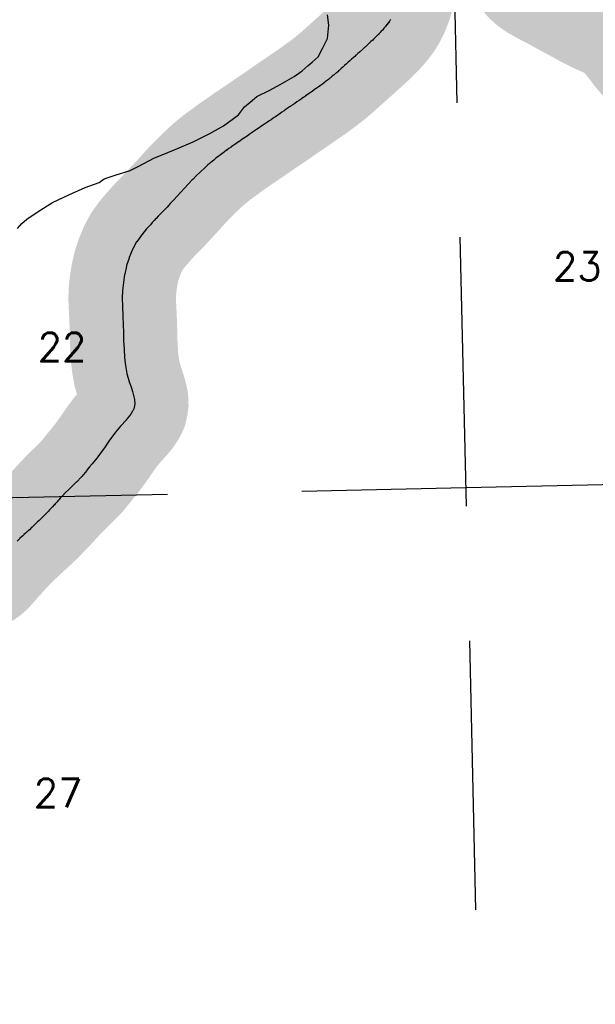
# Model space of a CAD drawing. Header units: feet. Extents: x 18803 to 104580, y -6601 to 116448.
# Tile 49 of 102: x 35959 to 41313, y 89604 to 98752. Entities that reach past the tile are written whole.
import ezdxf

# ---------------------------------------------------------------- set-up
doc = ezdxf.new("R2010")
doc.units = ezdxf.units.FT
doc.header["$LTSCALE"] = 100
doc.header["$MEASUREMENT"] = 0
doc.linetypes.add('DASHED', pattern=[0.75, 0.5, -0.25])
for name, color, linetype in [('ELPC BOLD TITLE SHEET', 3, 'Continuous'), ('ELPC-XIST', 6, 'Continuous'), ('ELRGOV-SECTION', 253, 'DASHED'), ('ET-SEC NUMBS', 253, 'Continuous'), ('SL-VICINITY MAP', 2, 'Continuous')]:
    doc.layers.add(name, color=color, linetype=linetype)
doc.styles.add('L2640', font='simplex.shx', dxfattribs={"height": 264})

msp = doc.modelspace()

# ---------------------------------------------------------------- linework, layer by layer
at = {"layer": 'ELPC BOLD TITLE SHEET', "const_width": 1000}
for points in [[(39546.06280701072, 99299.01790855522), (39539.08833836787, 99250.57347373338), (39536.21169286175, 99228.22060554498), (39536.21133930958, 99228.21785906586), (39531.57762572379, 99192.23231943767), (39531.53385134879, 99191.90564847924), (39526.51116629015, 99155.83480198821), (39525.54770996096, 99148.44157954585), (39525.47444907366, 99147.8321481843), (39520.49793163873, 99102.64433400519), (39520.38918956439, 99101.70239746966), (39520.38660165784, 99101.67975302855), (39520.38399812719, 99101.65712037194), (39518.33084391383, 99083.63261411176), (39518.32862485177, 99083.6129635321), (39518.32639476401, 99083.593329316), (39516.37358234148, 99066.24990272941), (39515.65344667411, 99059.51219888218), (39514.59690989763, 99049.98476519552), (39514.57329313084, 99049.77839213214), (39512.64631736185, 99033.44581173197), (39512.54395391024, 99032.66784451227), (39510.35767755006, 99017.61289871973), (39510.05850301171, 99015.98883196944), (39509.95779090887, 99015.4682311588), (39506.56287175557, 98998.72206832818), (39506.4254219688, 98998.08070553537), (39502.61878674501, 98981.2329543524), (39502.46612407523, 98980.59009203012), (39500.69812511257, 98973.49129881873), (39497.88609017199, 98963.32952219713), (39497.81700875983, 98963.08381337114), (39487.99008908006, 98928.67413620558), (39487.80509609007, 98928.09985654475), (39487.55479005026, 98927.35376344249), (39471.07490463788, 98880.12749040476), (39467.02200391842, 98869.54861431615), (39466.6921466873, 98868.72075161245), (39458.36397622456, 98848.60154342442), (39458.08039269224, 98847.93661002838), (39452.49136468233, 98835.20928758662), (39449.41608538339, 98828.61222145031), (39449.28395800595, 98828.33203787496), (39440.65508692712, 98810.24262098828), (39440.34501921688, 98809.60884630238), (39432.17470606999, 98793.3196874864), (39431.95971785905, 98792.89782566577), (39429.50210217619, 98788.15067699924), (39424.30727719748, 98779.27203531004), (39424.30054084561, 98779.26052682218), (39416.88509125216, 98766.59716855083), (39416.66191162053, 98766.22110298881), (39408.97199083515, 98753.43419171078), (39408.67711254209, 98752.95207953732), (39402.13899937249, 98742.44027749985), (39399.5934319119, 98738.7800694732), (39399.30124606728, 98738.36584770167), (39388.40747545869, 98723.13822829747), (39387.76471443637, 98722.2665735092), (39375.47921489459, 98706.09894665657), (39375.27147561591, 98705.8280813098), (39368.50876989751, 98697.09138927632), (39361.86616143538, 98689.02699074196), (39361.6394359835, 98688.7542945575), (39347.37138681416, 98671.75246352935), (39346.88324589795, 98671.18208348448), (39333.57600879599, 98655.93373303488), (39333.44538247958, 98655.7848024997), (39330.71850989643, 98652.69139084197), (39322.62758295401, 98643.99764287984), (39313.00593452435, 98633.47123356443), (39312.59272037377, 98633.02603493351), (39303.05393442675, 98622.90494873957), (39302.89734389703, 98622.73974359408), (39292.56215705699, 98611.89794434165), (39292.14024839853, 98611.46195859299), (39291.0769738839, 98610.37958972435), (39281.66352006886, 98601.20535669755), (39281.64706516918, 98601.18929272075), (39281.63066957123, 98601.17330470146), (39271.84308348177, 98591.61280501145), (39261.99663952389, 98581.91468517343), (39261.91026654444, 98581.82986551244), (39250.97492719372, 98571.1230251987), (39250.89824895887, 98571.0481456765), (39250.5307282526, 98570.69018559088), (39239.05063834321, 98559.74143565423), (39238.97358926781, 98559.66814430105), (39226.44150746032, 98547.7783473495), (39213.42136947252, 98535.3270439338), (39213.19009837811, 98535.10761151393), (39210.44878061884, 98532.52703005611), (39200.05727271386, 98523.05285821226), (39200.01508836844, 98523.01445260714), (39187.0545260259, 98511.23167559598), (39187.0235572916, 98511.20355089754), (39174.19231668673, 98499.56299753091), (39174.06847197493, 98499.45112290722), (39170.56991962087, 98496.3041662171), (39170.56065724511, 98496.29583202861), (39161.15242449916, 98487.8277021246), (39161.09714105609, 98487.77803778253), (39147.89846418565, 98475.94353629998), (39147.66549859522, 98475.73632524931), (39134.0325317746, 98463.70797487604), (39134.00350030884, 98463.68228341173), (39133.97454879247, 98463.65671381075), (39128.91212808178, 98459.17213067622), (39128.81373704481, 98459.08467619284), (39120.05648140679, 98451.27439665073), (39119.99830150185, 98451.22261173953), (39105.45262098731, 98438.30162261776), (39090.70769720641, 98424.95001111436), (39090.51251040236, 98424.77444982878), (39086.4328805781, 98421.12956202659), (39086.41410740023, 98421.11277851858), (39075.39527431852, 98411.25538560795), (39060.51010835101, 98397.72038697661), (39060.27333193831, 98397.50683232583), (39045.26268454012, 98384.07819463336), (39045.24540394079, 98384.06270794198), (39045.2282364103, 98384.04734067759), (39044.78156443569, 98383.64676559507), (39029.70068643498, 98370.22507170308), (39029.66959424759, 98370.19731108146), (39029.63801216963, 98370.16917321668), (39013.64684987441, 98355.87618003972), (39013.50271886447, 98355.7479887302), (39003.83278005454, 98347.18966803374), (39003.80945283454, 98347.16907113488), (39003.78642187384, 98347.14870382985), (38997.23579306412, 98341.36941501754), (38980.92389419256, 98326.73619512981), (38980.84024184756, 98326.66136751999), (38964.48210799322, 98312.07102579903), (38964.46068334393, 98312.05193058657), (38964.31457490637, 98311.92180429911), (38964.14855245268, 98311.7730887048), (38948.08196448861, 98297.2983201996), (38932.30482430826, 98282.9286345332), (38932.2413964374, 98282.87099267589), (38925.44999626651, 98276.7127643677), (38916.69087788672, 98268.92631883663), (38916.65424811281, 98268.89379824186), (38901.26724220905, 98255.25036535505), (38900.99340554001, 98255.00988236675), (38885.8034034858, 98241.79788737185), (38884.6374342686, 98240.81078944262), (38884.29966714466, 98240.52817182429), (38866.82282307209, 98226.07568614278), (38866.55019009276, 98225.8523517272), (38848.74351743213, 98211.4029382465), (38848.60324149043, 98211.28965575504), (38843.84740236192, 98207.46742512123), (38830.593988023, 98197.14197377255), (38830.58941124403, 98197.13840846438), (38812.29211632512, 98182.88627632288), (38812.16804403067, 98182.79004262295), (38800.29995895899, 98173.6238181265), (38793.57878672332, 98168.51010789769), (38793.56774843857, 98168.5017127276), (38774.64422354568, 98154.11482920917), (38774.45080430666, 98153.96875490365), (38756.33764803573, 98140.38022646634), (38755.53577641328, 98139.80196602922), (38755.46400392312, 98139.75033553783), (38736.57822905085, 98126.19807380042), (38736.26001720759, 98125.9722561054), (38717.41316607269, 98112.74631186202), (38710.70527128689, 98107.99543558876), (38710.60657126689, 98107.92528584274), (38698.64884174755, 98099.39670018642), (38698.64187721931, 98099.39172919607), (38698.634974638, 98099.38680486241), (38679.45430344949, 98085.69303238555), (38679.29666845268, 98085.58112743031), (38663.78885112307, 98074.63450328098), (38659.53776181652, 98071.65333884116), (38659.29934368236, 98071.48757509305), (38617.81352770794, 98042.89171047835), (38616.00723688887, 98041.63033090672), (38597.29880867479, 98028.68898730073), (38597.27274008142, 98028.6709716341), (38577.30731789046, 98014.88613042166), (38577.21826091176, 98014.82484163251), (38567.67101861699, 98008.27577844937), (38567.54688779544, 98008.19024133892), (38557.62685778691, 98001.32337705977), (38557.61383241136, 98001.31436480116), (38538.03441244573, 97987.7736654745), (38537.90382414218, 97987.6837824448), (38518.74573794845, 97974.56006712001), (38518.71760358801, 97974.54085336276), (38518.68953396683, 97974.52164472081), (38518.22789975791, 97974.20678117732), (38518.15241203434, 97974.15542164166), (38498.26388563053, 97960.6608652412), (38478.0856639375, 97946.87139834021), (38477.90606016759, 97946.74944568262), (38469.63982743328, 97941.17251761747), (38469.60948399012, 97941.15211261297), (38469.5791333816, 97941.13165860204), (38457.34387134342, 97932.9128159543), (38437.20689014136, 97919.28526241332), (38421.13864355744, 97908.2297897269), (38420.81695765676, 97908.00592111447), (38417.69242755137, 97905.80665066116), (38417.58713667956, 97905.73281424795), (38398.22811012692, 97892.20750128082), (38378.78660738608, 97878.51905326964), (38374.0814309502, 97875.18068892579), (38358.91570994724, 97864.57502349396), (38358.8881140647, 97864.55566943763), (38358.86046596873, 97864.53631591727), (38338.55892269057, 97850.2843379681), (38338.18473413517, 97850.02506243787), (38327.52116541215, 97842.732591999), (38317.64914598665, 97836.0812733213), (38317.50015783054, 97835.98141179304), (38296.74043312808, 97822.13912267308), (38296.72814944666, 97822.13092155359), (38296.71576408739, 97822.1226596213), (38280.45851225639, 97811.26396615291), (38280.27668464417, 97811.1417516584), (38275.47511916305, 97807.89413876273), (38275.44996534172, 97807.87708095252), (38275.42478823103, 97807.86003693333), (38253.54788663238, 97793.0115150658), (38235.51062606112, 97780.70791391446), (38231.09990883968, 97777.71827318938), (38231.09049725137, 97777.71188779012), (38231.0814950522, 97777.70578404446), (38208.23592112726, 97762.20092423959), (38208.23467016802, 97762.20007498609), (38208.23072294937, 97762.19739577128), (38193.13987826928, 97751.95185798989), (38193.05052440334, 97751.89101048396), (38185.25611387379, 97746.56723778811), (38185.19187032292, 97746.52345260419), (38162.37833959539, 97731.00850707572), (38162.36336494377, 97730.99830786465), (38162.34834178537, 97730.98808584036), (38152.905152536, 97724.55311218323), (38152.87659225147, 97724.53363159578), (38139.57168652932, 97715.44990636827), (38139.49294118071, 97715.3962838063), (38116.70608292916, 97699.91970726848), (38116.68067616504, 97699.90240825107), (38116.65528892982, 97699.88515116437), (38112.73459598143, 97697.21334954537), (38112.66957514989, 97697.16894731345), (38093.58557327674, 97684.10900594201), (38073.59472323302, 97670.30523608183), (38034.04909138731, 97643.67280758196), (38033.68601061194, 97643.42537518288), (37996.36897892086, 97617.69303050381), (37996.3624837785, 97617.68855261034), (37995.365637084, 97617.00144279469), (37995.15911990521, 97616.8581437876), (37972.73310308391, 97601.19347110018), (37972.72653322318, 97601.18887914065), (37972.71993244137, 97601.18426749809), (37960.64991917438, 97592.74624736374), (37949.60251116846, 97585.08587871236), (37927.19447395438, 97569.29864270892), (37926.34100316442, 97568.68625610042), (37926.32164345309, 97568.67239107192), (37926.3022777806, 97568.65850491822), (37905.45366118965, 97553.73625281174), (37888.34651870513, 97541.21538497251), (37888.06938492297, 97541.01070786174), (37884.4447360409, 97538.30949519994), (37884.16486584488, 97538.10282126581), (37863.61165958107, 97523.0633039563), (37863.60777652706, 97523.06046292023), (37847.14936712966, 97511.02008165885), (37843.8232029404, 97508.5991918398), (37824.68338110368, 97494.41976615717), (37824.59790980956, 97494.35662755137), (37805.42286046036, 97480.23242101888), (37805.14286525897, 97480.02419734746), (37804.84551699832, 97479.80095033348), (37784.97812185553, 97464.46419444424), (37764.11037112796, 97448.08866906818), (37763.54991329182, 97447.63977582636), (37722.17486140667, 97413.81910734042), (37721.46984792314, 97413.22745512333), (37708.73974227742, 97402.26085461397), (37680.97110293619, 97376.35682771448), (37680.85126740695, 97376.24451185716), (37640.69949822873, 97338.43487642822), (37640.35477833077, 97338.10561061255), (37601.45457948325, 97300.41691513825), (37601.33023533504, 97300.29581995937), (37571.28001379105, 97270.87931641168), (37563.68862262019, 97263.00951865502), (37563.6184043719, 97262.93650582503), (37526.84347942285, 97224.5827223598), (37526.33815122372, 97224.04320551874), (37491.49650699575, 97185.9609530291), (37491.37513687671, 97185.82754136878), (37457.39963348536, 97148.26909972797), (37457.38632319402, 97148.25441241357), (37457.37305028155, 97148.23974865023), (37424.25435584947, 97111.71684665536), (37391.10667022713, 97076.14148462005), (37391.02147344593, 97076.04970275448), (37360.28327389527, 97042.81053228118), (37330.10421912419, 97010.42154568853), (37320.96717232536, 97000.71093348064), (37320.735313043, 97000.46706725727), (37302.60849032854, 96981.59863973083), (37302.58830407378, 96981.57757142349), (37302.56881582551, 96981.55726788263), (37297.68333363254, 96976.45363698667), (37263.0711742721, 96941.15474199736), (37262.98422933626, 96941.06571651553), (37247.45247437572, 96925.09852839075), (37247.41300451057, 96925.0580267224), (37228.82440538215, 96906.01862417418), (37227.05812859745, 96904.17664344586), (37226.76952419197, 96903.87144731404), (37210.23441291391, 96886.1402349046), (37210.23214631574, 96886.13780360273), (37210.22977865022, 96886.13526440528), (37192.31579356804, 96866.91762310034), (37191.80245807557, 96866.35264119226), (37191.62527268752, 96866.1525578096), (37174.49296099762, 96846.59587206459), (37139.8568804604, 96807.680397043), (37094.49113501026, 96753.70872243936), (37093.7783748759, 96752.82933954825), (37090.76578653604, 96748.97379528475), (37048.1178043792, 96689.38383062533), (37047.2827150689, 96688.15325287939), (37046.93035789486, 96687.51835421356), (37012.11960466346, 96622.95444237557), (37010.003029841, 96618.62518848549), (37009.17913159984, 96616.78882619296), (36978.83358779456, 96542.70116411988), (36976.36847533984, 96535.25892068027), (36976.34934944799, 96535.20101146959), (36953.86493656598, 96466.92481299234), (36952.70542758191, 96463.05408607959), (36952.16349370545, 96460.9755957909), (36935.95377000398, 96388.14391344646), (36935.77046220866, 96387.2607024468), (36935.36849336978, 96385.17396014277), (36923.58431463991, 96310.82723167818), (36923.5491714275, 96310.54386074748), (36923.49700711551, 96310.09813897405), (36915.16761329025, 96234.41599170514), (36915.16398644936, 96234.37113106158), (36915.09150006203, 96233.16849306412), (36912.5003615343, 96169.11282483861), (36912.47674842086, 96168.13241883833), (36912.4134802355, 96159.95653872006), (36914.94322436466, 96094.16987726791), (36914.97049028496, 96093.60712336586), (36915.56728542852, 96083.39835908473), (36915.58040303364, 96083.15614865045), (36919.77006630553, 95999.12580886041), (36919.77069328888, 95999.1131805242), (36920.0471014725, 95993.5222767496), (36922.99344220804, 95920.46548805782), (36923.02776882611, 95919.49553757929), (36923.03355777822, 95919.31734562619), (36925.17171650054, 95847.04525446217), (36925.24834479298, 95841.86752954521), (36925.24948168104, 95841.78294979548), (36926.10737709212, 95770.78644455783), (36926.12667637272, 95770.0141302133), (36926.28803335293, 95765.75680230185), (36930.54228828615, 95692.6368027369), (36930.86304479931, 95686.78184169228), (36930.86762139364, 95686.69602160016), (36934.53961903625, 95615.9064781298), (36934.62980195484, 95614.6739310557), (36935.00175856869, 95610.73845929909), (36944.04333029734, 95538.4779283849), (36944.07095034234, 95538.26331790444), (36944.12945016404, 95537.91557091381), (36956.94869058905, 95464.29491632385), (36957.05075944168, 95463.73929422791), (36957.34790764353, 95462.64036996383), (36978.76285582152, 95388.9451581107), (36978.84728696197, 95388.66912822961), (36978.97065017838, 95388.27542011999), (36988.98432226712, 95357.06348945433), (36988.99091518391, 95357.04301493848), (36988.99750041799, 95357.02251434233), (37001.55896531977, 95318.06003966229), (37007.96847075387, 95297.86392463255), (37008.2413519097, 95296.95392202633), (37015.41233088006, 95271.57401838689), (37027.00169961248, 95223.74922637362), (37027.77160523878, 95218.78375610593), (37027.89686809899, 95217.01992261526), (37028.94838980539, 95184.21151083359), (37026.60886109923, 95166.82805285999), (37025.99627142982, 95163.46561871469), (37019.51867431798, 95135.3779166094), (37011.70627542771, 95117.90826751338), (37009.53729986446, 95113.83910294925), (36997.08152408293, 95093.95920100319), (36982.34519400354, 95072.82833264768), (36980.87021464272, 95070.89215598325), (36950.40366216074, 95034.21189157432), (36948.88817844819, 95032.52046712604), (36948.72962984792, 95032.34486497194), (36899.88689424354, 94978.66198282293), (36899.32010258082, 94978.02085065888), (36898.16079114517, 94976.67109810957), (36849.91132326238, 94920.19634906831), (36849.80710193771, 94920.06044400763), (36849.45988839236, 94919.5993290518), (36806.06105527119, 94860.89529748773), (36805.56970684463, 94860.21100524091), (36795.20836771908, 94845.34993260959), (36763.4056463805, 94798.40630122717), (36763.40073386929, 94798.39905654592), (36763.39596097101, 94798.39201345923), (36753.60314715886, 94783.95460439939), (36753.24174238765, 94783.43356009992), (36720.77079336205, 94737.64559244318), (36708.90611431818, 94721.77787403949), (36708.90504976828, 94721.77645024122), (36708.90413491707, 94721.77522670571), (36679.35674608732, 94682.25579622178), (36661.17106764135, 94659.01573091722), (36660.58826682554, 94658.29438894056), (36632.78119630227, 94624.95355983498), (36632.54091627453, 94624.66173618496), (36609.78341574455, 94596.66404407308), (36585.01087183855, 94565.41639128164), (36584.96107997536, 94565.35374973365), (36583.4058515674, 94563.40230492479), (36538.72396319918, 94508.83455405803), (36537.80983786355, 94507.76984405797), (36534.48208998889, 94504.07191995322), (36486.28128242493, 94454.83190101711), (36485.96703858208, 94454.51561532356), (36479.64405291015, 94448.24536559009), (36430.9345195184, 94400.92622756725), (36430.92769057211, 94400.91959548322), (36423.82640076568, 94394.02502804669), (36423.72990421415, 94393.93092417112), (36377.65436106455, 94348.79816731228), (36371.18522011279, 94342.23712793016), (36370.6552584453, 94341.68618124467), (36336.56970634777, 94305.36293527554), (36324.31695203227, 94291.8157552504), (36314.77587513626, 94281.38611680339), (36314.68765121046, 94281.29007350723), (36307.16370818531, 94273.13297791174), (36307.08408477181, 94273.04633074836), (36290.29394625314, 94254.70664546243), (36290.15271639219, 94254.5534046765), (36281.71476208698, 94245.45852794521), (36281.59563423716, 94245.32940581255), (36264.1014324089, 94226.26118113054), (36263.95447762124, 94226.10208842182), (36254.11519836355, 94215.52217611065), (36238.0945672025, 94198.84204805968), (36226.54759341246, 94186.90155175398), (36211.38176281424, 94171.30171651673), (36199.08492674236, 94158.50401050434), (36199.08481468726, 94158.5038938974), (36199.08399437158, 94158.50304020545), (36183.03894521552, 94141.80660827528), (36182.9370361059, 94141.70104524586), (36170.65813120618, 94129.03971319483), (36170.63168818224, 94129.01254338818), (36170.60523417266, 94128.98529797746), (36153.79473300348, 94111.73327940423), (36153.23842454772, 94111.17624484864), (36140.1492618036, 94098.38876133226), (36126.13228599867, 94085.29727005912), (36107.17360842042, 94067.45254642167), (36107.14472694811, 94067.42546161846), (36107.1158512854, 94067.39831600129), (36101.157778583, 94061.81783996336), (36101.07869326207, 94061.74401284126), (36075.07326466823, 94037.54887957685), (36073.58566906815, 94036.11921081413), (36049.75981252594, 94013.76716984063), (36049.4579976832, 94013.48790233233), (36037.15335020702, 94002.25862907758), (36036.90287964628, 94002.02735944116), (36027.84116729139, 93993.56195562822), (36027.24775261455, 93993.02271849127), (36009.4662128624, 93977.30663543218), (36009.44980065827, 93977.29209759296), (36009.43337871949, 93977.27757248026), (35998.51685617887, 93967.60063165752), (35998.22835486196, 93967.34161483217), (35987.26715884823, 93957.37478356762), (35962.1310089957, 93933.3245725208), (35961.4876069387, 93932.7007484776), (35934.74422063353, 93906.6671851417), (35934.73726782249, 93906.66041102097), (35934.73077593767, 93906.65408964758), (35928.99030953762, 93901.05949275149), (35928.8317268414, 93900.90387122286), (35905.44527222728, 93877.7954317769), (35904.42750500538, 93876.77106544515), (35904.41770989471, 93876.7612197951), (35904.40747568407, 93876.7509239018), (35888.84397309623, 93861.11379139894), (35888.84243973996, 93861.11225131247), (35888.83911111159, 93861.10890736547), (35874.6895574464, 93846.8984221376), (35869.29105275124, 93841.4184931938), (35868.89070837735, 93841.00485563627), (35842.5740670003, 93813.32870331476), (35839.02376265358, 93809.43730824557), (35838.77904438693, 93809.16610107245), (35813.4660589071, 93780.80135676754), (35813.41460141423, 93780.74383021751), (35808.78595596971, 93775.58135343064), (35785.80082425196, 93750.0863614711), (35785.58460747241, 93749.84884237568), (35780.59755709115, 93744.42311256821), (35759.96165275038, 93722.16026106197), (35751.59175709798, 93712.84190426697), (35751.27145101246, 93712.48010704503), (35738.04770253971, 93697.32543176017), (35722.54504803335, 93678.89664543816), (35721.87404475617, 93678.10971477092), (35721.74416055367, 93677.95831657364), (35710.74724824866, 93665.21771730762), (35710.63405212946, 93665.08727200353), (35701.8629579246, 93655.0334750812), (35701.30947478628, 93654.41521613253), (35697.59974503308, 93650.37661560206), (35689.58705339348, 93641.86487837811), (35688.75534152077, 93641.01297949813), (35675.81530303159, 93628.23232930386), (35666.56307449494, 93619.54667658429), (35665.15259731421, 93618.29298674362), (35661.4194670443, 93615.15198898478), (35638.51907035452, 93599.15978924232), (35637.03378630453, 93598.26121736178), (35634.28660006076, 93596.76737808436), (35606.54735155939, 93583.30435849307), (35605.0663364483, 93582.62856425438), (35604.92156827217, 93582.5666133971), (35582.37465035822, 93575.2619243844), (35581.17641277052, 93574.89901269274), (35567.09371980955, 93570.92775802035), (35560.99197029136, 93569.83605742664), (35558.72505315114, 93569.51535606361), (35537.3794246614, 93567.29012224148), (35534.5071177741, 93567.12870083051), (35525.82478556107, 93567.05472642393), (35509.86953623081, 93568.09546363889), (35509.24494617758, 93568.14244688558), (35482.97608496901, 93570.38133670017), (35482.39623988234, 93570.43953148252), (35482.25318326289, 93570.45420894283), (35453.39228522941, 93573.47987621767)], [(41850.06190273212, 98287.30174963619), (41807.78151302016, 98324.68148599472), (41806.89894556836, 98325.49298657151), (41806.84285591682, 98325.55036417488), (41773.42758802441, 98359.82224265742), (41772.91125566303, 98360.38576617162), (41739.85798787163, 98398.17220948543), (41739.51483757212, 98398.57026307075), (41708.88497827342, 98434.72516174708), (41708.64111131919, 98435.01658144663), (41708.10599550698, 98435.66397572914), (41677.28069060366, 98475.10054234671), (41676.94555884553, 98475.53758762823), (41676.70130639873, 98475.86230954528), (41676.49991347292, 98476.12695409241), (41648.33799055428, 98512.70680105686), (41648.31862098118, 98512.73204100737), (41648.29922742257, 98512.75725843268), (41647.61920578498, 98513.64442814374), (41618.65499535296, 98550.75136335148), (41618.08519370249, 98551.47750302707), (41589.27336842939, 98590.191187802), (41588.44666463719, 98591.2493306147), (41587.04764062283, 98592.95605361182), (41556.52417011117, 98628.5486122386), (41555.74133569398, 98629.36106356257), (41553.93184010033, 98631.0812929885), (41514.89888706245, 98665.05480138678), (41514.1015693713, 98665.72588955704), (41512.78334285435, 98666.52233834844), (41467.07966628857, 98692.62958244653), (41465.01559327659, 98693.70784857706), (41456.64008576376, 98697.69092450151), (41420.75862775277, 98712.14835776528), (41410.18342442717, 98716.64561996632), (41410.04685267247, 98716.70406302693), (41372.911342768, 98732.69457865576), (41363.26330303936, 98736.98312049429), (41363.1380474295, 98737.03911618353), (41327.09074328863, 98753.24630643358), (41318.3426462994, 98757.5288177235), (41317.87127644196, 98757.76466141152), (41282.33894575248, 98775.9301512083), (41281.81245970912, 98776.1924041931), (41272.28298311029, 98780.81545881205), (41272.04929472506, 98780.93017519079), (41236.29149119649, 98798.69049506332), (41227.39642012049, 98803.25984359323), (41226.51453584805, 98803.73299773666), (41191.61933598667, 98823.26716083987), (41191.53964945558, 98823.31160982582), (41185.21410189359, 98826.82737682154), (41146.37112684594, 98847.32116780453), (41144.4637427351, 98848.3689508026), (41144.3468503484, 98848.43349282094), (41103.12753162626, 98871.30918761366), (41102.89915107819, 98871.43465010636), (41102.65687759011, 98871.56639011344), (41059.10206723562, 98894.96384483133), (41058.4093916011, 98895.3482013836), (41057.91602199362, 98895.62510318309), (41017.30271543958, 98917.9531054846), (41015.62910725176, 98918.81450093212), (40974.95942927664, 98940.8898589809), (40974.9497721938, 98940.89509468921), (40974.94021957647, 98940.90027780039), (40972.27505769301, 98942.34465531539), (40933.83362643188, 98963.5820727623), (40927.10764419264, 98967.23360541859), (40926.38687579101, 98967.61301881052), (40890.55476317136, 98985.89176411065), (40890.5294851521, 98985.90461660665), (40890.50422761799, 98985.91748688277), (40881.09682490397, 98990.69533456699), (40849.59600640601, 99007.21339937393), (40849.32170214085, 99007.35898223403), (40835.00528928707, 99015.04882392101), (40804.92179323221, 99031.89923073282), (40804.48963642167, 99032.14605637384), (40789.96536847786, 99040.60329308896), (40789.5098828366, 99040.8631555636), (40760.30584619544, 99057.18443990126), (40758.49167406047, 99058.28201883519), (40745.25191338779, 99066.92669203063), (40724.05145083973, 99082.08174707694), (40723.65824414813, 99082.36688185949), (40711.81989883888, 99091.07462931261), (40711.55946849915, 99091.29911936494), (40710.63969936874, 99092.1187684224), (40679.59773459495, 99120.71373672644), (40674.34976431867, 99126.38209484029), (40672.85167565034, 99128.10320732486), (40649.34241953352, 99156.85136216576), (40643.29250844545, 99164.67474382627), (40618.69012653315, 99195.4358542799), (40617.50530146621, 99196.83288300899), (40611.49987540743, 99203.51372376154), (40586.09335555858, 99230.24351736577), (40585.27642572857, 99231.07067356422), (40579.90593016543, 99236.30398148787), (40551.29185354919, 99261.62600297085)]]:
    msp.add_lwpolyline(points, dxfattribs=at)
at = {"layer": 'ELPC-XIST'}
msp.add_lwpolyline([(39408.67711254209, 98752.95207953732), (39402.13899937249, 98742.44027749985), (39399.5934319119, 98738.7800694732), (39399.30124606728, 98738.36584770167), (39388.40747545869, 98723.13822829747), (39387.76471443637, 98722.2665735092), (39375.47921489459, 98706.09894665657), (39375.27147561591, 98705.8280813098), (39368.50876989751, 98697.09138927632), (39361.86616143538, 98689.02699074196), (39361.6394359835, 98688.7542945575), (39347.37138681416, 98671.75246352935), (39346.88324589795, 98671.18208348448), (39333.57600879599, 98655.93373303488), (39333.44538247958, 98655.7848024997), (39330.71850989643, 98652.69139084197), (39322.62758295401, 98643.99764287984), (39313.00593452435, 98633.47123356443), (39312.59272037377, 98633.02603493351), (39303.05393442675, 98622.90494873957), (39302.89734389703, 98622.73974359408), (39292.56215705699, 98611.89794434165), (39292.14024839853, 98611.46195859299), (39291.0769738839, 98610.37958972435), (39281.66352006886, 98601.20535669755), (39281.64706516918, 98601.18929272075), (39281.63066957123, 98601.17330470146), (39271.84308348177, 98591.61280501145), (39261.99663952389, 98581.91468517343), (39261.91026654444, 98581.82986551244), (39250.97492719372, 98571.1230251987), (39250.89824895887, 98571.0481456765), (39250.5307282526, 98570.69018559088), (39239.05063834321, 98559.74143565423), (39238.97358926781, 98559.66814430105), (39226.44150746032, 98547.7783473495), (39213.42136947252, 98535.3270439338), (39213.19009837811, 98535.10761151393), (39210.44878061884, 98532.52703005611), (39200.05727271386, 98523.05285821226), (39200.01508836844, 98523.01445260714), (39187.0545260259, 98511.23167559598), (39187.0235572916, 98511.20355089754), (39174.19231668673, 98499.56299753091), (39174.06847197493, 98499.45112290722), (39170.56991962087, 98496.3041662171), (39170.56065724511, 98496.29583202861), (39161.15242449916, 98487.8277021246), (39161.09714105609, 98487.77803778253), (39147.89846418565, 98475.94353629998), (39147.66549859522, 98475.73632524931), (39134.0325317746, 98463.70797487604), (39134.00350030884, 98463.68228341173), (39133.97454879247, 98463.65671381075), (39128.91212808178, 98459.17213067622), (39128.81373704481, 98459.08467619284), (39120.05648140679, 98451.27439665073), (39119.99830150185, 98451.22261173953), (39105.45262098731, 98438.30162261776), (39090.70769720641, 98424.95001111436), (39090.51251040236, 98424.77444982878), (39086.4328805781, 98421.12956202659), (39086.41410740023, 98421.11277851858), (39075.39527431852, 98411.25538560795), (39060.51010835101, 98397.72038697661), (39060.27333193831, 98397.50683232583), (39045.26268454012, 98384.07819463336), (39045.24540394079, 98384.06270794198), (39045.2282364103, 98384.04734067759), (39044.78156443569, 98383.64676559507), (39029.70068643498, 98370.22507170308), (39029.66959424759, 98370.19731108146), (39029.63801216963, 98370.16917321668), (39013.64684987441, 98355.87618003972), (39013.50271886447, 98355.7479887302), (39003.83278005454, 98347.18966803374), (39003.80945283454, 98347.16907113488), (39003.78642187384, 98347.14870382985), (38997.23579306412, 98341.36941501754), (38980.92389419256, 98326.73619512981), (38980.84024184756, 98326.66136751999), (38964.48210799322, 98312.07102579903), (38964.46068334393, 98312.05193058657), (38964.31457490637, 98311.92180429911), (38964.14855245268, 98311.7730887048), (38948.08196448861, 98297.2983201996), (38932.30482430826, 98282.9286345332), (38932.2413964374, 98282.87099267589), (38925.44999626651, 98276.7127643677), (38916.69087788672, 98268.92631883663), (38916.65424811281, 98268.89379824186), (38901.26724220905, 98255.25036535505), (38900.99340554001, 98255.00988236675), (38885.8034034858, 98241.79788737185), (38884.6374342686, 98240.81078944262), (38884.29966714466, 98240.52817182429), (38866.82282307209, 98226.07568614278), (38866.55019009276, 98225.8523517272), (38848.74351743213, 98211.4029382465), (38848.60324149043, 98211.28965575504), (38843.84740236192, 98207.46742512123), (38830.593988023, 98197.14197377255), (38830.58941124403, 98197.13840846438), (38812.29211632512, 98182.88627632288), (38812.16804403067, 98182.79004262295), (38800.29995895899, 98173.6238181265), (38793.57878672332, 98168.51010789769), (38793.56774843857, 98168.5017127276), (38774.64422354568, 98154.11482920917), (38774.45080430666, 98153.96875490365), (38756.33764803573, 98140.38022646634), (38755.53577641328, 98139.80196602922), (38755.46400392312, 98139.75033553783), (38736.57822905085, 98126.19807380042), (38736.26001720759, 98125.9722561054), (38717.41316607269, 98112.74631186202), (38710.70527128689, 98107.99543558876), (38710.60657126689, 98107.92528584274), (38698.64884174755, 98099.39670018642), (38698.64187721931, 98099.39172919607), (38698.634974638, 98099.38680486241), (38679.45430344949, 98085.69303238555), (38679.29666845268, 98085.58112743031), (38663.78885112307, 98074.63450328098), (38659.53776181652, 98071.65333884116), (38659.29934368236, 98071.48757509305), (38617.81352770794, 98042.89171047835), (38616.00723688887, 98041.63033090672), (38597.29880867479, 98028.68898730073), (38597.27274008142, 98028.6709716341), (38577.30731789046, 98014.88613042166), (38577.21826091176, 98014.82484163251), (38567.67101861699, 98008.27577844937), (38567.54688779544, 98008.19024133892), (38557.62685778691, 98001.32337705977), (38557.61383241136, 98001.31436480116), (38538.03441244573, 97987.7736654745), (38537.90382414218, 97987.6837824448), (38518.74573794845, 97974.56006712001), (38518.71760358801, 97974.54085336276), (38518.68953396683, 97974.52164472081), (38518.22789975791, 97974.20678117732), (38518.15241203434, 97974.15542164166), (38498.26388563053, 97960.6608652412), (38478.0856639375, 97946.87139834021), (38477.90606016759, 97946.74944568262), (38469.63982743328, 97941.17251761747), (38469.60948399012, 97941.15211261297), (38469.5791333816, 97941.13165860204), (38457.34387134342, 97932.9128159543), (38437.20689014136, 97919.28526241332), (38421.13864355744, 97908.2297897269), (38420.81695765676, 97908.00592111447), (38417.69242755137, 97905.80665066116), (38417.58713667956, 97905.73281424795), (38398.22811012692, 97892.20750128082), (38378.78660738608, 97878.51905326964), (38374.0814309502, 97875.18068892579), (38358.91570994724, 97864.57502349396), (38358.8881140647, 97864.55566943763), (38358.86046596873, 97864.53631591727), (38338.55892269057, 97850.2843379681), (38338.18473413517, 97850.02506243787), (38327.52116541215, 97842.732591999), (38317.64914598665, 97836.0812733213), (38317.50015783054, 97835.98141179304), (38296.74043312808, 97822.13912267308), (38296.72814944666, 97822.13092155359), (38296.71576408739, 97822.1226596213), (38280.45851225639, 97811.26396615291), (38280.27668464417, 97811.1417516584), (38275.47511916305, 97807.89413876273), (38275.44996534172, 97807.87708095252), (38275.42478823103, 97807.86003693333), (38253.54788663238, 97793.0115150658), (38235.51062606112, 97780.70791391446), (38231.09990883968, 97777.71827318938), (38231.09049725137, 97777.71188779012), (38231.0814950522, 97777.70578404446), (38208.23592112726, 97762.20092423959), (38208.23467016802, 97762.20007498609), (38208.23072294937, 97762.19739577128), (38193.13987826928, 97751.95185798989), (38193.05052440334, 97751.89101048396), (38185.25611387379, 97746.56723778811), (38185.19187032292, 97746.52345260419), (38162.37833959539, 97731.00850707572), (38162.36336494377, 97730.99830786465), (38162.34834178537, 97730.98808584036), (38152.905152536, 97724.55311218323), (38152.87659225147, 97724.53363159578), (38139.57168652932, 97715.44990636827), (38139.49294118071, 97715.3962838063), (38116.70608292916, 97699.91970726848), (38116.68067616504, 97699.90240825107), (38116.65528892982, 97699.88515116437), (38112.73459598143, 97697.21334954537), (38112.66957514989, 97697.16894731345), (38093.58557327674, 97684.10900594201), (38073.59472323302, 97670.30523608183), (38034.04909138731, 97643.67280758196), (38033.68601061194, 97643.42537518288), (37996.36897892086, 97617.69303050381), (37996.3624837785, 97617.68855261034), (37995.365637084, 97617.00144279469), (37995.15911990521, 97616.8581437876), (37972.73310308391, 97601.19347110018), (37972.72653322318, 97601.18887914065), (37972.71993244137, 97601.18426749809), (37960.64991917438, 97592.74624736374), (37949.60251116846, 97585.08587871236), (37927.19447395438, 97569.29864270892), (37926.34100316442, 97568.68625610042), (37926.32164345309, 97568.67239107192), (37926.3022777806, 97568.65850491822), (37905.45366118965, 97553.73625281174), (37888.34651870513, 97541.21538497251), (37888.06938492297, 97541.01070786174), (37884.4447360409, 97538.30949519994), (37884.16486584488, 97538.10282126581), (37863.61165958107, 97523.0633039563), (37863.60777652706, 97523.06046292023), (37847.14936712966, 97511.02008165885), (37843.8232029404, 97508.5991918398), (37824.68338110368, 97494.41976615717), (37824.59790980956, 97494.35662755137), (37805.42286046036, 97480.23242101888), (37805.14286525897, 97480.02419734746), (37804.84551699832, 97479.80095033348), (37784.97812185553, 97464.46419444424), (37764.11037112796, 97448.08866906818), (37763.54991329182, 97447.63977582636), (37722.17486140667, 97413.81910734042), (37721.46984792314, 97413.22745512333), (37708.73974227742, 97402.26085461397), (37680.97110293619, 97376.35682771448), (37680.85126740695, 97376.24451185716), (37640.69949822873, 97338.43487642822), (37640.35477833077, 97338.10561061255), (37601.45457948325, 97300.41691513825), (37601.33023533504, 97300.29581995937), (37571.28001379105, 97270.87931641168), (37563.68862262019, 97263.00951865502), (37563.6184043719, 97262.93650582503), (37526.84347942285, 97224.5827223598), (37526.33815122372, 97224.04320551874), (37491.49650699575, 97185.9609530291), (37491.37513687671, 97185.82754136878), (37457.39963348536, 97148.26909972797), (37457.38632319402, 97148.25441241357), (37457.37305028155, 97148.23974865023), (37424.25435584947, 97111.71684665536), (37391.10667022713, 97076.14148462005), (37391.02147344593, 97076.04970275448), (37360.28327389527, 97042.81053228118), (37330.10421912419, 97010.42154568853), (37320.96717232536, 97000.71093348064), (37320.735313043, 97000.46706725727), (37302.60849032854, 96981.59863973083), (37302.58830407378, 96981.57757142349), (37302.56881582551, 96981.55726788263), (37297.68333363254, 96976.45363698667), (37263.0711742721, 96941.15474199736), (37262.98422933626, 96941.06571651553), (37247.45247437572, 96925.09852839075), (37247.41300451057, 96925.0580267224), (37228.82440538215, 96906.01862417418), (37227.05812859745, 96904.17664344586), (37226.76952419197, 96903.87144731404), (37210.23441291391, 96886.1402349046), (37210.23214631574, 96886.13780360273), (37210.22977865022, 96886.13526440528), (37192.31579356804, 96866.91762310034), (37191.80245807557, 96866.35264119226), (37191.62527268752, 96866.1525578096), (37174.49296099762, 96846.59587206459), (37139.8568804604, 96807.680397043), (37094.49113501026, 96753.70872243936), (37093.7783748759, 96752.82933954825), (37090.76578653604, 96748.97379528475), (37048.1178043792, 96689.38383062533), (37047.2827150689, 96688.15325287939), (37046.93035789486, 96687.51835421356), (37012.11960466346, 96622.95444237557), (37010.003029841, 96618.62518848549), (37009.17913159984, 96616.78882619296), (36978.83358779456, 96542.70116411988), (36976.36847533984, 96535.25892068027), (36976.34934944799, 96535.20101146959), (36953.86493656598, 96466.92481299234), (36952.70542758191, 96463.05408607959), (36952.16349370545, 96460.9755957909), (36935.95377000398, 96388.14391344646), (36935.77046220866, 96387.2607024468), (36935.36849336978, 96385.17396014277), (36923.58431463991, 96310.82723167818), (36923.5491714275, 96310.54386074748), (36923.49700711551, 96310.09813897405), (36915.16761329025, 96234.41599170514), (36915.16398644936, 96234.37113106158), (36915.09150006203, 96233.16849306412), (36912.5003615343, 96169.11282483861), (36912.47674842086, 96168.13241883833), (36912.4134802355, 96159.95653872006), (36914.94322436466, 96094.16987726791), (36914.97049028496, 96093.60712336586), (36915.56728542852, 96083.39835908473), (36915.58040303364, 96083.15614865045), (36919.77006630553, 95999.12580886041), (36919.77069328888, 95999.1131805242), (36920.0471014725, 95993.5222767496), (36922.99344220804, 95920.46548805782), (36923.02776882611, 95919.49553757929), (36923.03355777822, 95919.31734562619), (36925.17171650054, 95847.04525446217), (36925.24834479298, 95841.86752954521), (36925.24948168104, 95841.78294979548), (36926.10737709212, 95770.78644455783), (36926.12667637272, 95770.0141302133), (36926.28803335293, 95765.75680230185), (36930.54228828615, 95692.6368027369), (36930.86304479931, 95686.78184169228), (36930.86762139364, 95686.69602160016), (36934.53961903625, 95615.9064781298), (36934.62980195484, 95614.6739310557), (36935.00175856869, 95610.73845929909), (36944.04333029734, 95538.4779283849), (36944.07095034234, 95538.26331790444), (36944.12945016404, 95537.91557091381), (36956.94869058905, 95464.29491632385), (36957.05075944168, 95463.73929422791), (36957.34790764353, 95462.64036996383), (36978.76285582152, 95388.9451581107), (36978.84728696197, 95388.66912822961), (36978.97065017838, 95388.27542011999), (36988.98432226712, 95357.06348945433), (36988.99091518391, 95357.04301493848), (36988.99750041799, 95357.02251434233), (37001.55896531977, 95318.06003966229), (37007.96847075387, 95297.86392463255), (37008.2413519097, 95296.95392202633), (37015.41233088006, 95271.57401838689), (37027.00169961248, 95223.74922637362), (37027.77160523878, 95218.78375610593), (37027.89686809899, 95217.01992261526), (37028.94838980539, 95184.21151083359), (37026.60886109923, 95166.82805285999), (37025.99627142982, 95163.46561871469), (37019.51867431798, 95135.3779166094), (37011.70627542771, 95117.90826751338), (37009.53729986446, 95113.83910294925), (36997.08152408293, 95093.95920100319), (36982.34519400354, 95072.82833264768), (36980.87021464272, 95070.89215598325), (36950.40366216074, 95034.21189157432), (36948.88817844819, 95032.52046712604), (36948.72962984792, 95032.34486497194), (36899.88689424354, 94978.66198282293), (36899.32010258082, 94978.02085065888), (36898.16079114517, 94976.67109810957), (36849.91132326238, 94920.19634906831), (36849.80710193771, 94920.06044400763), (36849.45988839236, 94919.5993290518), (36806.06105527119, 94860.89529748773), (36805.56970684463, 94860.21100524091), (36795.20836771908, 94845.34993260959), (36763.4056463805, 94798.40630122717), (36763.40073386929, 94798.39905654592), (36763.39596097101, 94798.39201345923), (36753.60314715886, 94783.95460439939), (36753.24174238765, 94783.43356009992), (36720.77079336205, 94737.64559244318), (36708.90611431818, 94721.77787403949), (36708.90504976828, 94721.77645024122), (36708.90413491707, 94721.77522670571), (36679.35674608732, 94682.25579622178), (36661.17106764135, 94659.01573091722), (36660.58826682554, 94658.29438894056), (36632.78119630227, 94624.95355983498), (36632.54091627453, 94624.66173618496), (36609.78341574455, 94596.66404407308), (36585.01087183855, 94565.41639128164), (36584.96107997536, 94565.35374973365), (36583.4058515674, 94563.40230492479), (36538.72396319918, 94508.83455405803), (36537.80983786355, 94507.76984405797), (36534.48208998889, 94504.07191995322), (36486.28128242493, 94454.83190101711), (36485.96703858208, 94454.51561532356), (36479.64405291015, 94448.24536559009), (36430.9345195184, 94400.92622756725), (36430.92769057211, 94400.91959548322), (36423.82640076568, 94394.02502804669), (36423.72990421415, 94393.93092417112), (36377.65436106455, 94348.79816731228), (36371.18522011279, 94342.23712793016), (36370.6552584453, 94341.68618124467), (36336.56970634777, 94305.36293527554), (36324.31695203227, 94291.8157552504), (36314.77587513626, 94281.38611680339), (36314.68765121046, 94281.29007350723), (36307.16370818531, 94273.13297791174), (36307.08408477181, 94273.04633074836), (36290.29394625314, 94254.70664546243), (36290.15271639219, 94254.5534046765), (36281.71476208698, 94245.45852794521), (36281.59563423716, 94245.32940581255), (36264.1014324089, 94226.26118113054), (36263.95447762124, 94226.10208842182), (36254.11519836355, 94215.52217611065), (36238.0945672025, 94198.84204805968), (36226.54759341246, 94186.90155175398), (36211.38176281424, 94171.30171651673), (36199.08492674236, 94158.50401050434), (36199.08481468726, 94158.5038938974), (36199.08399437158, 94158.50304020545), (36183.03894521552, 94141.80660827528), (36182.9370361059, 94141.70104524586), (36170.65813120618, 94129.03971319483), (36170.63168818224, 94129.01254338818), (36170.60523417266, 94128.98529797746), (36153.79473300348, 94111.73327940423), (36153.23842454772, 94111.17624484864), (36140.1492618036, 94098.38876133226), (36126.13228599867, 94085.29727005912), (36107.17360842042, 94067.45254642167), (36107.14472694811, 94067.42546161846), (36107.1158512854, 94067.39831600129), (36101.157778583, 94061.81783996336), (36101.07869326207, 94061.74401284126), (36075.07326466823, 94037.54887957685), (36073.58566906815, 94036.11921081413), (36049.75981252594, 94013.76716984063), (36049.4579976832, 94013.48790233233), (36037.15335020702, 94002.25862907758), (36036.90287964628, 94002.02735944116), (36027.84116729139, 93993.56195562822), (36027.24775261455, 93993.02271849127), (36009.4662128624, 93977.30663543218), (36009.44980065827, 93977.29209759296), (36009.43337871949, 93977.27757248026), (35998.51685617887, 93967.60063165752), (35998.22835486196, 93967.34161483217), (35987.26715884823, 93957.37478356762), (35962.1310089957, 93933.3245725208), (35961.4876069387, 93932.7007484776), (35934.74422063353, 93906.6671851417)], dxfattribs=at)
at = {"layer": 'ELRGOV-SECTION', "ltscale": 50}
msp.add_line((39966.67885367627, 100480.2075931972), (40353.50381341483, 83852.73527924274), dxfattribs=at)
msp.add_lwpolyline([(19251.86898990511, 93954.76385983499), (24281.07389236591, 94060.99139243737), (29556.00950763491, 94173.74241832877), (34833.9483081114, 94289.81827432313), (40108.80344468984, 94405.84931698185), (45386.72737634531, 94525.20614321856), (46538.536406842, 94551.97600325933)], dxfattribs=at)
at = {"layer": 'SL-VICINITY MAP'}
msp.add_lwpolyline([(35939.47609811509, 96811.49527627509), (35980.20849361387, 96858.02382820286), (36026.8099052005, 96898.07529892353), (36130.78454861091, 96968.49122280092), (36266.12684455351, 97052.48774225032), (36417.47181423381, 97123.59207517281), (36568.86445766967, 97191.41591458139), (36699.81042466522, 97239.25549479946), (36746.5071837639, 97272.74597849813), (36846.08549822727, 97307.00496315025), (36987.77354781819, 97351.71946630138), (37060.63377629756, 97388.87135682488), (37212.03255431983, 97469.82003069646), (37300.94926487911, 97503.92407563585), (37426.53315863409, 97554.96691787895), (37572.90357970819, 97616.15539920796), (37729.23796681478, 97693.89461346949), (37854.53581803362, 97764.6204167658), (37994.54561663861, 97868.3718846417), (38050.47896625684, 97941.37083497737), (38102.37990850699, 97984.7805074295), (38164.34016430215, 98038.17992579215), (38284.4815061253, 98095.70604682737), (38383.38011883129, 98149.64227168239), (38513.55103655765, 98223.72007911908), (38586.1728962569, 98277.27443718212), (38643.29289047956, 98327.3223281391), (38679.34291449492, 98357.3769018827), (38736.03644456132, 98407.4185952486), (38776.37258119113, 98483.47206549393), (38821.78474852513, 98576.00523476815), (38834.30890242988, 98700.87232242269), (38821.0509770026, 98795.83405518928)], dxfattribs=at)

# ---------------------------------------------------------------- texts
at = {"layer": 'ET-SEC NUMBS', "style": 'L2640'}
for s, p in [('23', (40918.82320740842, 96329.492328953)), ('22', (36127.2795711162, 95579.05697513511)), ('27', (36090.30613357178, 91435.06691861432))]:
    msp.add_text(s, height=264, dxfattribs=at).set_placement(p)

doc.saveas('drawing.dxf')
